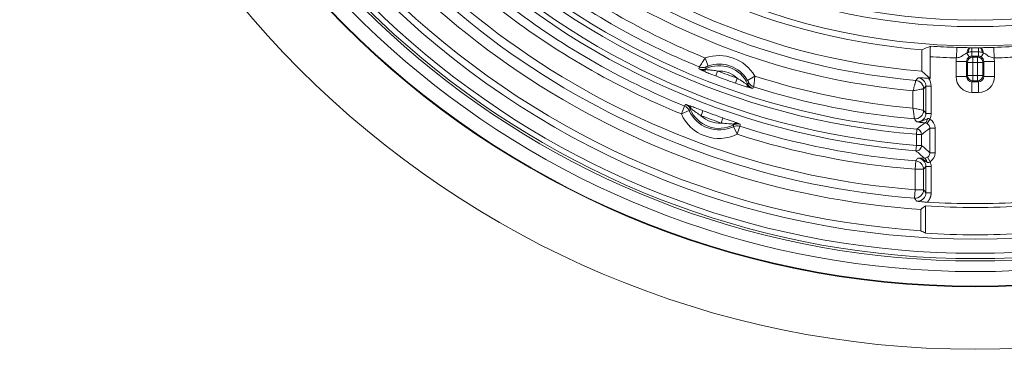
# Model space of a CAD drawing. Header units: inches. Extents: x -2.8 to 15.2, y -6.6 to 17.6.
# Tile 61 of 83: x 8.1 to 11.8, y 10.5 to 11.7. Entities that reach past the tile are written whole.
import ezdxf

# ---------------------------------------------------------------- set-up
doc = ezdxf.new("R2010")
doc.units = ezdxf.units.IN
doc.header["$MEASUREMENT"] = 0
doc.layers.add('Visible (ANSI)', color=7, linetype='Continuous', lineweight=18)
doc.layers.add('Visible Narrow (ANSI)', color=7, linetype='Continuous', lineweight=18)

msp = doc.modelspace()

# ---------------------------------------------------------------- linework, layer by layer
at = {"layer": 'Visible (ANSI)'}
for p, q in [((11.484, 11.6238), (11.484, 11.5448)), ((11.5139, 11.5176), (11.5139, 11.5981)), ((10.6819, 11.5537), (10.6834, 11.5505)), ((11.4613, 11.5103), (11.4613, 11.5104)), ((11.4669, 11.5093), (11.4669, 11.5093)), ((11.4863, 11.4783), (11.4863, 11.4783)), ((11.49, 11.479), (11.49, 11.479)), ((11.49, 11.3992), (11.49, 11.3992)), ((11.4559, 11.3678), (11.4559, 11.3678)), ((11.4968, 10.9435), (11.4968, 11.045)), ((11.4799, 10.953), (11.4799, 11.0319))]:
    msp.add_line(p, q, dxfattribs=at)
for radius in [3.5453, 3.3132, 3.311, 3.1369]:
    msp.add_circle((11.6816, 14.0587), radius, dxfattribs=at)
for radius, start, end in [(2.5217, 184.4956, 265.5044), (2.4429, 184.6408, 265.3592), (3.1122, 185.114, 266.2826), (3.0335, 207.7916, 266.186), (2.3492, 243.61, 296.39), (2.3248, 243.8127, 296.1873), (2.4202, 243.0447, 296.9553), (2.5466, 266.1056, 266.2234), (3.0194, 266.4899, 273.5101), (3.0051, 266.6122, 273.3878), (3.1207, 266.6039, 273.3961)]:
    msp.add_arc((11.6816, 14.0587), radius, start, end, dxfattribs=at)
for centre, major_axis, ratio, start_param, end_param in [((10.1206, 14.0587), (3.1241, 0), 0.866223, 5.163972, 5.175362), ((18.9966, 14.0587), (8.7804, 0), 0.553122, 3.685659, 3.692206), ((11.4586, 11.479), (0.0239, -0.0205), 0.998561, 0.70857, 2.191718), ((11.4586, 11.479), (0.0213, -0.0232), 0.99825, 0.829399, 2.312184), ((11.4586, 11.3992), (0.0232, 0.0213), 0.997926, 3.886195, 5.538593), ((11.4586, 11.3992), (-0.0252, -0.0189), 0.998302, 0.846334, 2.49915), ((11.4962, 11.3725), (-0.0018, -0.0196), 0.428966, 0.048307, 1.393185), ((11.4911, 11.2022), (0.0007, 0.0197), 0.574882, 5.000749, 6.229851), ((3.8791, 14.0587), (9.3657, 0), 0.553122, 5.659199, 5.662297), ((13.8212, 14.0587), (4.2821, 0), 0.866223, 4.133876, 4.138588)]:
    msp.add_ellipse(centre, major_axis=major_axis, ratio=ratio, start_param=start_param, end_param=end_param, dxfattribs=at)
for points, knots in [([(11.5159, 11.6374), (11.5157, 11.6373), (11.5154, 11.6361), (11.5149, 11.6326), (11.5147, 11.6294), (11.5143, 11.6225), (11.5141, 11.6176), (11.514, 11.6087), (11.5139, 11.6029), (11.5139, 11.5981)], [0.2993188, 0.2993188, 0.2993188, 0.2993188, 0.3337846, 0.3337846, 0.3707911, 0.3707911, 0.4078198, 0.4078198, 0.4449341, 0.4449341, 0.4449341, 0.4449341]), ([(10.6581, 11.5599), (10.6582, 11.56), (10.6584, 11.5605), (10.659, 11.5613), (10.6595, 11.5621), (10.6602, 11.5633), (10.6612, 11.5648), (10.6624, 11.5667), (10.6639, 11.5691), (10.6657, 11.5717), (10.6697, 11.5778), (10.6749, 11.5856), (10.6802, 11.5933)], [0, 0, 0, 0, 0.171242, 0.171242, 0.171242, 0.332768, 0.332768, 0.332768, 0.535362, 0.535362, 0.535362, 1, 1, 1, 1]), ([(11.7083, 11.6139), (11.7039, 11.6154), (11.6991, 11.6159), (11.6947, 11.6159), (11.6944, 11.6159), (11.6942, 11.6159), (11.6939, 11.6159)], [0, 0, 0, 0, 0.945569, 0.945569, 0.945569, 1, 1, 1, 1]), ([(10.6565, 11.553), (10.658, 11.5524), (10.6596, 11.5519), (10.6612, 11.5515), (10.6646, 11.5507), (10.6682, 11.5504), (10.6717, 11.5508), (10.6752, 11.5512), (10.6787, 11.5522), (10.6819, 11.5537)], [0, 0, 0, 0, 0.186333, 0.186333, 0.186333, 0.593109, 0.593109, 0.593109, 1, 1, 1, 1]), ([(10.864, 11.5264), (10.8635, 11.52), (10.8628, 11.5136), (10.8621, 11.5079), (10.8617, 11.504), (10.8613, 11.5004), (10.8609, 11.4973), (10.8606, 11.4947), (10.8603, 11.4924), (10.8601, 11.4906), (10.8599, 11.4891), (10.8597, 11.488), (10.8596, 11.4874), (10.8596, 11.4869), (10.8595, 11.4867), (10.8595, 11.4866)], [0, 0, 0, 0, 0.319017, 0.319017, 0.319017, 0.534638, 0.534638, 0.534638, 0.722892, 0.722892, 0.722892, 0.888264, 0.888264, 0.888264, 1, 1, 1, 1]), ([(11.5087, 11.518), (11.5053, 11.5182), (11.5005, 11.5185), (11.4855, 11.5194), (11.4779, 11.5197), (11.4705, 11.5201), (11.4702, 11.5201), (11.4695, 11.5201)], [-0.1101373, -0.1101373, -0.1101373, -0.1101373, -0.0656775, -0.0656775, 0, 0, 0.0061972, 0.0061972, 0.0061972, 0.0061972]), ([(11.4644, 11.3567), (11.4645, 11.3567), (11.4645, 11.3566), (11.4646, 11.3566), (11.4673, 11.3564), (11.4701, 11.3564), (11.4728, 11.3568), (11.4752, 11.357), (11.4777, 11.3576), (11.4801, 11.3582), (11.484, 11.3594), (11.4877, 11.361), (11.4913, 11.3627), (11.4955, 11.3647), (11.4996, 11.3668), (11.5041, 11.3683)], [0, 0, 0, 0, 0.005236, 0.005236, 0.005236, 0.1966, 0.1966, 0.1966, 0.372077, 0.372077, 0.372077, 0.661985, 0.661985, 0.661985, 1, 1, 1, 1]), ([(11.5021, 11.2074), (11.4975, 11.2102), (11.4931, 11.214), (11.4883, 11.2166), (11.4824, 11.2198), (11.4761, 11.2218), (11.4693, 11.2222)], [0, 0, 0, 0, 0.4463935, 0.4463935, 0.4463935, 1, 1, 1, 1]), ([(11.4924, 11.2219), (11.4929, 11.2218), (11.4934, 11.2219), (11.494, 11.2219), (11.4966, 11.2221), (11.5002, 11.223), (11.5037, 11.2252), (11.5038, 11.2252), (11.5039, 11.2253), (11.504, 11.2254)], [0, 0, 0, 0, 0.16836, 0.16836, 0.16836, 0.977778, 0.977778, 0.977778, 1, 1, 1, 1]), ([(11.5147, 11.2088), (11.5146, 11.2088), (11.5145, 11.2087), (11.5145, 11.2087), (11.5141, 11.2083), (11.5137, 11.208), (11.5134, 11.2077), (11.5124, 11.207), (11.5113, 11.2064), (11.5101, 11.206), (11.5098, 11.2059), (11.5094, 11.2058), (11.509, 11.2058), (11.508, 11.2056), (11.507, 11.2056), (11.506, 11.2058), (11.5054, 11.2059), (11.5048, 11.2061), (11.5042, 11.2064), (11.5035, 11.2067), (11.5028, 11.207), (11.5021, 11.2074)], [0.0061708, 0.0061708, 0.0061708, 0.0061708, 0.0247868, 0.0247868, 0.0247868, 0.1226469, 0.1226469, 0.1226469, 0.3797537, 0.3797537, 0.3797537, 0.459851, 0.459851, 0.459851, 0.6815872, 0.6815872, 0.6815872, 0.8242143, 0.8242143, 0.8242143, 1, 1, 1, 1]), ([(11.504, 11.0588), (11.5006, 11.059), (11.4958, 11.0593), (11.4807, 11.0605), (11.4729, 11.0613), (11.4655, 11.0621), (11.4653, 11.0622), (11.4646, 11.0622)], [0.00002811, 0.00002811, 0.00002811, 0.00002811, 0.02642221, 0.02642221, 0.06656632, 0.06656632, 0.07041529, 0.07041529, 0.07041529, 0.07041529])]:
    msp.add_open_spline(points, degree=3, knots=knots, dxfattribs=at)
for points in [[(11.6694, 11.6159), (11.665, 11.6159), (11.6605, 11.6157), (11.6563, 11.6143)], [(10.6565, 11.553), (10.665, 11.5494), (10.6746, 11.5493), (10.6834, 11.5505)], [(10.6271, 11.4054), (10.6218, 11.412), (10.6152, 11.4182), (10.607, 11.4214)], [(10.8096, 11.3476), (10.8013, 11.3504), (10.7923, 11.35), (10.784, 11.3483)], [(11.5043, 11.2064), (11.5043, 11.2063), (11.5043, 11.2063), (11.5043, 11.2063)]]:
    msp.add_open_spline(points, degree=3, dxfattribs=at)
at = {"layer": 'Visible Narrow (ANSI)'}
for p, q in [((11.6118, 11.5933), (11.6129, 11.6327)), ((11.7515, 11.5933), (11.7504, 11.6327)), ((10.6908, 11.5637), (10.6802, 11.5933)), ((11.6498, 11.5807), (11.6104, 11.5807)), ((11.6104, 11.5248), (11.6104, 11.5807)), ((11.6533, 11.5772), (11.6498, 11.5807)), ((11.6498, 11.5807), (11.6498, 11.5248)), ((11.6592, 11.5975), (11.6506, 11.6116)), ((11.6694, 11.6004), (11.6729, 11.5969)), ((11.6729, 11.5969), (11.6903, 11.5969)), ((11.6729, 11.5772), (11.6729, 11.5969)), ((11.6903, 11.5969), (11.6939, 11.6004)), ((11.6903, 11.5772), (11.6903, 11.5969)), ((11.7127, 11.6116), (11.7041, 11.5975)), ((11.7135, 11.5807), (11.71, 11.5772)), ((11.7528, 11.5807), (11.7135, 11.5807)), ((11.7135, 11.5248), (11.7135, 11.5807)), ((11.7528, 11.5807), (11.7528, 11.5248)), ((10.7258, 11.545), (10.7188, 11.5266)), ((11.6533, 11.5283), (11.6533, 11.5772)), ((11.6533, 11.5772), (11.6729, 11.5772)), ((11.6903, 11.5772), (11.6729, 11.5772)), ((11.6729, 11.5772), (11.6729, 11.5283)), ((11.6903, 11.5772), (11.71, 11.5772)), ((11.6903, 11.5283), (11.6903, 11.5772)), ((11.71, 11.5772), (11.71, 11.5283)), ((10.7981, 11.5187), (10.7916, 11.5001)), ((10.8369, 11.5105), (10.864, 11.5264)), ((11.6498, 11.5248), (11.6104, 11.5248)), ((11.6498, 11.5248), (11.6533, 11.5283)), ((11.6533, 11.5283), (11.6729, 11.5283)), ((11.6729, 11.5087), (11.6694, 11.5051)), ((11.6729, 11.5087), (11.6729, 11.5283)), ((11.6729, 11.5283), (11.6903, 11.5283)), ((11.6903, 11.5087), (11.6729, 11.5087)), ((11.6903, 11.5283), (11.71, 11.5283)), ((11.6903, 11.5087), (11.6903, 11.5283)), ((11.6938, 11.5051), (11.6903, 11.5087)), ((11.71, 11.5283), (11.7135, 11.5248)), ((11.7528, 11.5248), (11.7135, 11.5248)), ((10.8373, 11.4971), (10.8341, 11.4956)), ((11.4507, 11.4077), (11.4507, 11.4718)), ((11.49, 11.479), (11.49, 11.3992)), ((11.518, 11.4887), (11.4984, 11.4887)), ((11.4984, 11.388), (11.4984, 11.4887)), ((11.518, 11.4887), (11.518, 11.388)), ((11.6694, 11.5051), (11.6938, 11.5051)), ((11.6694, 11.5051), (11.6694, 11.4658)), ((11.6938, 11.4658), (11.6938, 11.5051)), ((11.6938, 11.4658), (11.6694, 11.4658)), ((10.5915, 11.3858), (10.6034, 11.4149)), ((10.6203, 11.3987), (10.5915, 11.3858)), ((10.6242, 11.4042), (10.6271, 11.4054)), ((10.6712, 11.3979), (10.6642, 11.3795)), ((10.7453, 11.3709), (10.7389, 11.3523)), ((11.518, 11.388), (11.4984, 11.388)), ((11.5135, 11.3669), (11.5034, 11.35)), ((10.7854, 11.3456), (10.784, 11.3483)), ((10.7986, 11.3104), (10.7849, 11.3388)), ((10.8082, 11.3404), (10.7986, 11.3104)), ((11.4648, 11.3299), (11.4632, 11.3103)), ((11.5326, 11.3331), (11.5129, 11.3331)), ((11.5129, 11.2419), (11.5129, 11.3331)), ((11.5326, 11.3331), (11.5326, 11.2419)), ((11.4829, 11.3103), (11.4632, 11.3103)), ((11.4632, 11.2691), (11.4632, 11.3103)), ((11.4829, 11.3103), (11.4829, 11.2691)), ((11.4632, 11.2691), (11.4617, 11.2495)), ((11.4829, 11.2691), (11.4632, 11.2691)), ((11.5147, 11.2089), (11.504, 11.2254)), ((11.5326, 11.2419), (11.5129, 11.2419)), ((11.4607, 11.2121), (11.4583, 11.1807)), ((11.4898, 11.1807), (11.4583, 11.1807)), ((11.4583, 11.105), (11.4583, 11.1807)), ((11.4898, 11.1807), (11.4898, 11.105)), ((11.518, 11.1908), (11.4984, 11.1908)), ((11.4984, 11.0936), (11.4984, 11.1908)), ((11.518, 11.1908), (11.518, 11.0936)), ((11.4559, 11.0737), (11.4583, 11.105)), ((11.4898, 11.105), (11.4583, 11.105)), ((11.518, 11.0936), (11.4984, 11.0936))]:
    msp.add_line(p, q, dxfattribs=at)
for centre, radius, start, end in [((11.6816, 14.0587), 2.8178, 184.4766, 265.5234), ((11.6816, 14.0587), 2.7981, 184.4766, 265.5234), ((11.6816, 14.0587), 2.757, 184.5434, 265.4566), ((11.6816, 14.0587), 2.7374, 184.5434, 265.4566), ((11.6816, 14.0587), 2.5972, 185.1013, 264.8987), ((11.6816, 14.0587), 2.5578, 184.9421, 265.0579), ((11.6816, 14.0587), 3.2572, 189.063, 350.937), ((11.6816, 14.0587), 3.2178, 190.1019, 349.8981), ((11.6816, 14.0587), 3.1895, 190.4436, 349.5564), ((11.6816, 14.0587), 3.2092, 190.4436, 349.5564), ((11.6816, 14.0587), 2.9621, 206.5127, 265.676), ((11.6816, 14.0587), 2.9935, 207.6522, 265.676), ((11.6816, 14.0587), 2.661, 232.1061, 247.8939), ((11.6816, 14.0587), 2.7003, 232.2742, 247.7258), ((11.6816, 14.0587), 2.8551, 232.1876, 247.8124), ((11.6816, 14.0587), 2.8866, 232.1876, 247.8124), ((11.6816, 14.0587), 2.427, 266.0845, 268.3773), ((11.6816, 14.0587), 2.427, 271.6227, 274.3462), ((10.7316, 11.4486), 0.1536, 30.4437, 109.5563), ((11.6816, 14.0587), 2.4663, 266.1003, 268.3773), ((11.6816, 14.0587), 2.4663, 271.6227, 273.4649), ((10.7316, 11.4486), 0.1162, 24.6552, 115.3448), ((10.7316, 11.4486), 0.1221, 30.4437, 109.5563), ((10.7316, 11.4486), 0.0966, 46.5163, 93.4837), ((11.6816, 14.0587), 2.6893, 249.1801, 250.8199), ((11.6816, 14.0587), 2.7089, 249.1801, 250.8199), ((11.6816, 14.0587), 2.661, 252.1061, 265.0213), ((11.6816, 14.0587), 2.7003, 252.2742, 265.2055), ((10.7316, 11.4486), 0.1221, 204.1473, 295.8527), ((10.7316, 11.4486), 0.1162, 202.4459, 297.5541), ((10.7316, 11.4486), 0.1536, 204.1473, 295.8527), ((10.7316, 11.4486), 0.0966, 225.7094, 274.2906), ((11.6816, 14.0587), 2.8659, 249.2058, 250.7942), ((11.6816, 14.0587), 2.8462, 249.2058, 250.7942), ((11.6816, 14.0587), 2.8551, 252.1876, 265.5628), ((11.6816, 14.0587), 2.8866, 252.1876, 265.5628)]:
    msp.add_arc(centre, radius, start, end, dxfattribs=at)
for centre, major_axis, ratio, start_param, end_param in [((11.6693, 11.592), (0.0002, 0.0394), 0.002691, 0.02618, 0.918924), ((11.6816, 13.4829), (2.1049, 0), 0.879634, 4.706639, 4.718139), ((11.6939, 11.592), (-0.0002, 0.0394), 0.002691, 5.364262, 6.257005), ((11.7013, 11.5921), (-0.0007, 0.0394), 0.340257, 5.224906, 6.255363), ((11.7013, 11.5921), (0.0006, -0.0394), 0.220618, 2.155499, 3.114624), ((11.6695, 11.5806), (-0.0418, 0.0418), 0.998783, 0.569196, 0.784789), ((11.6695, 11.5806), (-0.014, 0.014), 0.993946, 6.045862, 7.067974), ((11.6729, 11.5772), (-0.0139, -0.0139), 0.998783, 3.9276, 5.497178), ((11.6694, 11.6398), (0, -0.0394), 0.0012, 5.364265, 6.248279), ((11.6816, 16.0924), (-4.6721, 0), 0.958145, 1.568172, 1.573421), ((11.6816, 11.245), (-10.1844, 0), 0.034899, 4.711188, 4.713589), ((11.6903, 11.5772), (-0.0139, 0.0139), 0.998783, 3.9276, 5.497178), ((11.6939, 11.6398), (0, -0.0394), 0.0012, 0.034907, 0.91892), ((11.6937, 11.5806), (0.014, 0.014), 0.993946, 5.498396, 6.520508), ((11.6937, 11.5806), (0.0418, 0.0418), 0.998783, 5.498396, 5.713989), ((147.3798, -43.9428), (-136.7091, 55.5414), 0.043638, 0.006306, 0.007392), ((10.67, 11.589), (-0.0306, 0.0076), 0.999028, 1.426184, 2.227941), ((10.6765, 11.5651), (-0.0082, -0.0179), 0.741057, 0.06501, 1.015461), ((145.5954, -5.1629), (-134.9131, 16.72), 0.040937, 6.282628, 6.283803), ((11.6695, 11.5249), (-0.0418, -0.0418), 0.998783, 5.498396, 7.067974), ((11.6695, 11.5249), (-0.014, -0.014), 0.993946, 5.498396, 7.067974), ((11.6729, 11.5283), (0.0139, -0.0139), 0.998783, 3.9276, 5.497178), ((11.6903, 11.5283), (-0.0139, -0.0139), 0.998783, 0.786007, 2.355586), ((11.6937, 11.5249), (0.0418, -0.0418), 0.998783, 5.498396, 7.067974), ((11.6937, 11.5249), (0.014, -0.014), 0.993946, 5.498396, 7.067974), ((10.8488, 11.5024), (-0.0052, -0.019), 0.741057, 5.267724, 6.218176), ((-103.2577, 85.4122), (114.0969, -73.9122), 0.040937, 6.282567, 6.283743), ((10.8691, 11.5165), (0.0283, -0.0138), 0.999028, 4.055245, 4.857001), ((-129.5518, 56.8521), (140.4266, -45.3277), 0.043638, 6.275794, 6.276879), ((149.2623, -44.9031), (-138.6724, 56.2894), 0.043611, 6.277219, 6.27834), ((10.5915, 11.3858), (0.0277, -0.015), 0.999037, 0.919409, 1.680938), ((10.6118, 11.3991), (0.0064, 0.0186), 0.75705, 5.301865, 6.216374), ((119.3079, -68.394), (-108.6838, 79.7981), 0.040796, 6.283144, 6.284385), ((11.4536, 11.3903), (-0.0638, 0.0099), 0.877309, 2.893313, 3.277206), ((10.7916, 11.3337), (0.0071, 0.0184), 0.75705, 0.066812, 0.98132), ((-123.7644, 20.077), (134.5498, -8.7317), 0.040796, 6.281986, 6.283227), ((10.7986, 11.3104), (0.0309, -0.0063), 0.999037, 1.460654, 2.222184), ((-131.6112, 57.3265), (142.4114, -46.0168), 0.043611, 0.004846, 0.005966), ((6.5677, 13.3065), (-6.4278, -0.8528), 0.569029, 2.358308, 2.365504), ((11.4632, 11.3103), (0.0119, -0.0157), 0.997848, 0.924335, 2.413728), ((4.6892, 14.0587), (-8.4169, 0), 0.553122, 2.51011, 2.516178), ((11.4632, 11.2691), (-0.0133, -0.0145), 0.997489, 0.663552, 2.310009), ((19.8161, 14.0587), (9.7405, 0), 0.553122, 3.685831, 3.691755), ((18.0607, 13.4769), (-7.9876, 0.7223), 0.577422, 0.652713, 0.659467), ((11.4583, 11.1807), (0.024, -0.0204), 0.99855, 0.705221, 2.197167), ((11.4564, 11.1899), (-0.0615, -0.0047), 0.898228, 3.072649, 3.405802), ((11.4583, 11.105), (-0.0252, -0.0189), 0.998317, 0.851268, 2.495887)]:
    msp.add_ellipse(centre, major_axis=major_axis, ratio=ratio, start_param=start_param, end_param=end_param, dxfattribs=at)
for points, knots in [([(11.6129, 11.6327), (11.6216, 11.6324), (11.6304, 11.6322), (11.6387, 11.632), (11.6403, 11.6319), (11.6419, 11.6319), (11.6435, 11.6318), (11.646, 11.6318), (11.6486, 11.6317), (11.6511, 11.6317), (11.6548, 11.6316), (11.6584, 11.6315), (11.6622, 11.6314)], [0, 0, 0, 0, 0.5071105, 0.5071105, 0.5071105, 0.6045539, 0.6045539, 0.6045539, 0.762874, 0.762874, 0.762874, 1, 1, 1, 1]), ([(11.6622, 11.6314), (11.6611, 11.6313), (11.6599, 11.6308), (11.6583, 11.6294), (11.6577, 11.6288), (11.6566, 11.6275), (11.6561, 11.6267), (11.6551, 11.625), (11.6546, 11.6241), (11.6537, 11.622), (11.6532, 11.6208), (11.652, 11.6172), (11.6512, 11.6145), (11.6506, 11.6116)], [0.0000646, 0.0000646, 0.0000646, 0.0000646, 0.25, 0.25, 0.375, 0.375, 0.5, 0.5, 0.625, 0.625, 0.75, 0.75, 0.9999788, 0.9999788, 0.9999788, 0.9999788]), ([(11.6622, 11.6314), (11.6615, 11.6313), (11.6598, 11.6311), (11.6579, 11.623), (11.6573, 11.6207), (11.6568, 11.6178), (11.6563, 11.6143)], [0.000079, 0.000079, 0.000079, 0.000079, 0.7812383, 0.7812383, 0.7812383, 1, 1, 1, 1]), ([(11.6622, 11.6314), (11.6631, 11.6314), (11.6639, 11.6314), (11.6648, 11.6314), (11.6664, 11.6314), (11.668, 11.6313), (11.6695, 11.6313)], [0, 0, 0, 0, 0.354215, 0.354215, 0.354215, 1, 1, 1, 1]), ([(11.701, 11.6314), (11.7013, 11.6314), (11.7016, 11.6314), (11.7019, 11.6314), (11.7054, 11.6315), (11.7088, 11.6316), (11.7122, 11.6317), (11.7147, 11.6317), (11.7172, 11.6318), (11.7198, 11.6318), (11.7213, 11.6319), (11.7229, 11.6319), (11.7245, 11.632), (11.7329, 11.6322), (11.7417, 11.6324), (11.7504, 11.6327)], [0, 0, 0, 0, 0.0190115, 0.0190115, 0.0190115, 0.2371004, 0.2371004, 0.2371004, 0.395488, 0.395488, 0.395488, 0.4928978, 0.4928978, 0.4928978, 1, 1, 1, 1]), ([(11.6506, 11.6116), (11.6451, 11.6091), (11.6397, 11.6052), (11.6349, 11.602), (11.632, 11.6001), (11.6292, 11.5985), (11.6262, 11.5971), (11.6256, 11.5969), (11.6251, 11.5967), (11.6246, 11.5965), (11.6205, 11.5949), (11.6162, 11.594), (11.6118, 11.5933)], [0.0000173, 0.0000173, 0.0000173, 0.0000173, 0.4166163, 0.4166163, 0.4166163, 0.6571989, 0.6571989, 0.6571989, 0.6979919, 0.6979919, 0.6979919, 1, 1, 1, 1]), ([(11.6694, 11.6004), (11.669, 11.6004), (11.6685, 11.6004), (11.6681, 11.6004), (11.6659, 11.6002), (11.6638, 11.5997), (11.6618, 11.5989), (11.6609, 11.5985), (11.66, 11.598), (11.6592, 11.5975)], [0, 0, 0, 0, 0.123362, 0.123362, 0.123362, 0.728276, 0.728276, 0.728276, 1, 1, 1, 1]), ([(11.7041, 11.5975), (11.7029, 11.5982), (11.7016, 11.5988), (11.7003, 11.5993), (11.6983, 11.6), (11.696, 11.6004), (11.6939, 11.6004)], [0, 0, 0, 0, 0.38608, 0.38608, 0.38608, 1, 1, 1, 1]), ([(11.7515, 11.5933), (11.7465, 11.5941), (11.7416, 11.5952), (11.7371, 11.5971), (11.734, 11.5985), (11.7312, 11.6001), (11.7284, 11.6019), (11.7235, 11.6052), (11.7182, 11.609), (11.7127, 11.6116)], [0, 0, 0, 0, 0.3429352, 0.3429352, 0.3429352, 0.5804653, 0.5804653, 0.5804653, 0.9999828, 0.9999828, 0.9999828, 0.9999828]), ([(10.7188, 11.5266), (10.712, 11.5292), (10.7052, 11.5319), (10.6985, 11.5345), (10.6922, 11.537), (10.6859, 11.5396), (10.6803, 11.542), (10.6761, 11.5437), (10.6722, 11.5454), (10.6691, 11.5469)], [0, 0, 0, 0, 0.376813, 0.376813, 0.376813, 0.73505, 0.73505, 0.73505, 1, 1, 1, 1]), ([(10.6908, 11.5637), (10.6899, 11.5633), (10.6889, 11.563), (10.6881, 11.5626), (10.6871, 11.5622), (10.6861, 11.5618), (10.6853, 11.5615), (10.6847, 11.5612), (10.6841, 11.5609), (10.6837, 11.5607), (10.6834, 11.5606), (10.6831, 11.5604), (10.683, 11.5603), (10.6828, 11.5602), (10.6827, 11.5602), (10.6827, 11.5602)], [0, 0, 0, 0, 0.228481, 0.228481, 0.228481, 0.487389, 0.487389, 0.487389, 0.684986, 0.684986, 0.684986, 0.838544, 0.838544, 0.838544, 1, 1, 1, 1]), ([(10.6834, 11.5505), (10.6859, 11.5501), (10.6888, 11.5497), (10.6919, 11.5493), (10.6967, 11.5487), (10.7018, 11.5482), (10.7069, 11.5476), (10.7132, 11.5468), (10.7195, 11.546), (10.7258, 11.545)], [0, 0, 0, 0, 0.220126, 0.220126, 0.220126, 0.570837, 0.570837, 0.570837, 1, 1, 1, 1]), ([(10.7981, 11.5187), (10.8056, 11.5142), (10.8129, 11.5094), (10.8201, 11.5047), (10.8232, 11.5026), (10.8264, 11.5005), (10.8294, 11.4986), (10.8311, 11.4975), (10.8327, 11.4965), (10.8341, 11.4956)], [0, 0, 0, 0, 0.590992, 0.590992, 0.590992, 0.853657, 0.853657, 0.853657, 1, 1, 1, 1]), ([(10.8409, 11.5026), (10.8409, 11.5026), (10.8409, 11.5027), (10.8408, 11.5027), (10.8407, 11.503), (10.8404, 11.5037), (10.84, 11.5047), (10.8397, 11.5053), (10.8393, 11.506), (10.8389, 11.5067), (10.8385, 11.5077), (10.8379, 11.5086), (10.8374, 11.5096), (10.8372, 11.5099), (10.8371, 11.5102), (10.8369, 11.5105)], [0, 0, 0, 0, 0.105178, 0.105178, 0.105178, 0.443185, 0.443185, 0.443185, 0.659326, 0.659326, 0.659326, 0.924199, 0.924199, 0.924199, 1, 1, 1, 1]), ([(11.4613, 11.5103), (11.4612, 11.5102), (11.4611, 11.5095), (11.4608, 11.5084), (11.4606, 11.5078), (11.4603, 11.5069), (11.4601, 11.506), (11.4599, 11.5054), (11.4598, 11.5048), (11.4596, 11.5041), (11.459, 11.502), (11.4583, 11.4994), (11.4575, 11.4965), (11.4574, 11.4961), (11.4573, 11.4957), (11.4572, 11.4954), (11.4563, 11.4923), (11.4554, 11.4887), (11.4543, 11.485), (11.454, 11.4838), (11.4537, 11.4827), (11.4534, 11.4815), (11.4525, 11.4783), (11.4516, 11.475), (11.4507, 11.4718)], [0, 0, 0, 0, 0.179564, 0.179564, 0.179564, 0.286074, 0.286074, 0.286074, 0.348043, 0.348043, 0.348043, 0.543592, 0.543592, 0.543592, 0.566963, 0.566963, 0.566963, 0.770392, 0.770392, 0.770392, 0.832902, 0.832902, 0.832902, 1, 1, 1, 1]), ([(11.4613, 11.5104), (11.4616, 11.5107), (11.4619, 11.511), (11.4621, 11.5114), (11.4646, 11.5143), (11.4671, 11.5172), (11.4695, 11.5201)], [0, 0, 0, 0, 0.105479, 0.105479, 0.105479, 1, 1, 1, 1]), ([(11.4984, 11.4887), (11.4984, 11.4923), (11.4978, 11.4958), (11.4966, 11.4992), (11.4954, 11.5025), (11.4937, 11.5057), (11.4915, 11.5084), (11.4893, 11.5112), (11.4866, 11.5136), (11.4836, 11.5154), (11.4806, 11.5173), (11.4772, 11.5187), (11.4738, 11.5195), (11.4724, 11.5198), (11.471, 11.52), (11.4695, 11.5201)], [0, 0, 0, 0, 0.227258, 0.227258, 0.227258, 0.454381, 0.454381, 0.454381, 0.681235, 0.681235, 0.681235, 0.90801, 0.90801, 0.90801, 1, 1, 1, 1]), ([(10.8427, 11.4837), (10.8404, 11.4843), (10.8378, 11.4851), (10.835, 11.4859), (10.8306, 11.4872), (10.8257, 11.4887), (10.8207, 11.4904), (10.8113, 11.4934), (10.8013, 11.4967), (10.7916, 11.5001)], [0, 0, 0, 0, 0.180304, 0.180304, 0.180304, 0.464382, 0.464382, 0.464382, 1, 1, 1, 1]), ([(10.8373, 11.4971), (10.8388, 11.4939), (10.8408, 11.4909), (10.8433, 11.4884), (10.8457, 11.4858), (10.8486, 11.4837), (10.8518, 11.4821), (10.8532, 11.4814), (10.8547, 11.4807), (10.8563, 11.4803)], [0, 0, 0, 0, 0.406893, 0.406893, 0.406893, 0.813672, 0.813672, 0.813672, 1, 1, 1, 1]), ([(11.4507, 11.4718), (11.4552, 11.4726), (11.4599, 11.4735), (11.4642, 11.4743), (11.468, 11.475), (11.4716, 11.4756), (11.4748, 11.4762), (11.4751, 11.4763), (11.4755, 11.4763), (11.4759, 11.4764), (11.4789, 11.477), (11.4815, 11.4774), (11.4837, 11.4778), (11.4843, 11.478), (11.485, 11.4781), (11.4855, 11.4782), (11.4865, 11.4784), (11.4874, 11.4785), (11.4881, 11.4786), (11.4892, 11.4788), (11.4899, 11.479), (11.49, 11.479)], [0, 0, 0, 0, 0.229605, 0.229605, 0.229605, 0.433043, 0.433043, 0.433043, 0.456415, 0.456415, 0.456415, 0.651972, 0.651972, 0.651972, 0.713942, 0.713942, 0.713942, 0.820448, 0.820448, 0.820448, 1, 1, 1, 1]), ([(10.607, 11.4214), (10.607, 11.4214), (10.6071, 11.4213), (10.6071, 11.4213), (10.6107, 11.4202), (10.6144, 11.419), (10.6192, 11.4174)], [0, 0, 0, 0, 0.010602, 0.010602, 0.010602, 1, 1, 1, 1]), ([(10.6242, 11.4042), (10.6229, 11.4075), (10.6209, 11.4106), (10.6186, 11.4132), (10.6163, 11.4158), (10.6134, 11.4181), (10.6103, 11.4198), (10.6093, 11.4204), (10.6081, 11.4209), (10.607, 11.4214)], [0, 0, 0, 0, 0.426584, 0.426584, 0.426584, 0.853051, 0.853051, 0.853051, 1, 1, 1, 1]), ([(10.6192, 11.4174), (10.6223, 11.4163), (10.6261, 11.4149), (10.6302, 11.4134), (10.6358, 11.4113), (10.642, 11.409), (10.6482, 11.4066), (10.6558, 11.4037), (10.6635, 11.4008), (10.6712, 11.3979)], [0, 0, 0, 0, 0.251055, 0.251055, 0.251055, 0.590688, 0.590688, 0.590688, 1, 1, 1, 1]), ([(10.6642, 11.3795), (10.6581, 11.3833), (10.6521, 11.3875), (10.6462, 11.3917), (10.642, 11.3947), (10.6379, 11.3977), (10.634, 11.4005), (10.6316, 11.4023), (10.6291, 11.404), (10.6271, 11.4054)], [0, 0, 0, 0, 0.463782, 0.463782, 0.463782, 0.793323, 0.793323, 0.793323, 1, 1, 1, 1]), ([(11.4507, 11.4077), (11.4513, 11.4028), (11.452, 11.3979), (11.4526, 11.3933), (11.4531, 11.3895), (11.4535, 11.386), (11.4539, 11.3828), (11.454, 11.3826), (11.454, 11.3824), (11.454, 11.3822), (11.4545, 11.3789), (11.4549, 11.3759), (11.4552, 11.3737), (11.4552, 11.3733), (11.4552, 11.373), (11.4553, 11.3727), (11.4554, 11.3715), (11.4556, 11.3704), (11.4557, 11.3697), (11.4558, 11.3686), (11.4559, 11.368), (11.4559, 11.3678)], [0, 0, 0, 0, 0.243713, 0.243713, 0.243713, 0.445293, 0.445293, 0.445293, 0.457508, 0.457508, 0.457508, 0.67194, 0.67194, 0.67194, 0.703042, 0.703042, 0.703042, 0.829439, 0.829439, 0.829439, 1, 1, 1, 1]), ([(11.4507, 11.4077), (11.4543, 11.407), (11.4579, 11.4062), (11.4614, 11.4054), (11.4626, 11.4051), (11.4638, 11.4049), (11.4649, 11.4046), (11.4686, 11.4038), (11.4722, 11.4031), (11.4753, 11.4024), (11.4755, 11.4023), (11.4757, 11.4023), (11.4759, 11.4023), (11.4791, 11.4015), (11.482, 11.4009), (11.4843, 11.4004), (11.4846, 11.4004), (11.4849, 11.4003), (11.4852, 11.4002), (11.4864, 11.4), (11.4874, 11.3997), (11.4882, 11.3996), (11.4893, 11.3993), (11.4899, 11.3992), (11.49, 11.3992)], [0, 0, 0, 0, 0.1816162, 0.1816162, 0.1816162, 0.2437153, 0.2437153, 0.2437153, 0.445284, 0.445284, 0.445284, 0.4574986, 0.4574986, 0.4574986, 0.6719188, 0.6719188, 0.6719188, 0.7030208, 0.7030208, 0.7030208, 0.8294222, 0.8294222, 0.8294222, 1, 1, 1, 1]), ([(10.7453, 11.3709), (10.7558, 11.3673), (10.7664, 11.3636), (10.7763, 11.3601), (10.7812, 11.3584), (10.786, 11.3567), (10.7902, 11.3552), (10.793, 11.3542), (10.7955, 11.3532), (10.7977, 11.3524)], [0, 0, 0, 0, 0.553008, 0.553008, 0.553008, 0.822666, 0.822666, 0.822666, 1, 1, 1, 1]), ([(11.4644, 11.3567), (11.4639, 11.3573), (11.4633, 11.358), (11.4628, 11.3587), (11.4605, 11.3617), (11.4582, 11.3648), (11.4559, 11.3678)], [0, 0, 0, 0, 0.184553, 0.184553, 0.184553, 1, 1, 1, 1]), ([(11.4644, 11.3567), (11.4675, 11.3564), (11.4707, 11.3566), (11.4738, 11.3573), (11.4772, 11.3581), (11.4806, 11.3595), (11.4836, 11.3613), (11.4866, 11.3632), (11.4893, 11.3656), (11.4915, 11.3683), (11.4937, 11.3711), (11.4954, 11.3743), (11.4966, 11.3776), (11.4978, 11.3809), (11.4984, 11.3845), (11.4984, 11.388)], [0, 0, 0, 0, 0.182225, 0.182225, 0.182225, 0.386362, 0.386362, 0.386362, 0.590645, 0.590645, 0.590645, 0.795246, 0.795246, 0.795246, 1, 1, 1, 1]), ([(11.5041, 11.3683), (11.5042, 11.3684), (11.5044, 11.3684), (11.5045, 11.3685), (11.505, 11.3686), (11.5055, 11.3688), (11.506, 11.3688), (11.507, 11.369), (11.5081, 11.369), (11.5091, 11.3688), (11.5098, 11.3687), (11.5106, 11.3685), (11.5113, 11.3682), (11.5121, 11.3678), (11.5128, 11.3674), (11.5134, 11.3669)], [0.0000164, 0.0000164, 0.0000164, 0.0000164, 0.0429624, 0.0429624, 0.0429624, 0.2056857, 0.2056857, 0.2056857, 0.516573, 0.516573, 0.516573, 0.7542806, 0.7542806, 0.7542806, 1, 1, 1, 1]), ([(10.784, 11.3483), (10.7823, 11.3485), (10.7803, 11.3487), (10.7783, 11.3488), (10.7748, 11.3491), (10.771, 11.3493), (10.7672, 11.3496), (10.7579, 11.3502), (10.7483, 11.351), (10.7389, 11.3523)], [0, 0, 0, 0, 0.142878, 0.142878, 0.142878, 0.391219, 0.391219, 0.391219, 1, 1, 1, 1]), ([(10.8096, 11.3476), (10.809, 11.3478), (10.8084, 11.348), (10.8078, 11.3481), (10.8044, 11.349), (10.8008, 11.3493), (10.7973, 11.349), (10.7932, 11.3487), (10.7891, 11.3475), (10.7854, 11.3456)], [0, 0, 0, 0, 0.073228, 0.073228, 0.073228, 0.49872, 0.49872, 0.49872, 1, 1, 1, 1]), ([(10.7977, 11.3524), (10.8024, 11.3506), (10.8061, 11.3491), (10.8095, 11.3477), (10.8095, 11.3477), (10.8096, 11.3476), (10.8096, 11.3476)], [0, 0, 0, 0, 0.989398, 0.989398, 0.989398, 1, 1, 1, 1]), ([(11.4948, 11.3529), (11.4888, 11.3535), (11.4833, 11.3541), (11.4787, 11.3546), (11.4781, 11.3547), (11.4775, 11.3548), (11.4769, 11.3548), (11.4748, 11.3551), (11.4728, 11.3554), (11.471, 11.3556), (11.4686, 11.356), (11.4665, 11.3563), (11.4644, 11.3567)], [0, 0, 0, 0, 0.442639, 0.442639, 0.442639, 0.500275, 0.500275, 0.500275, 0.716454, 0.716454, 0.716454, 1, 1, 1, 1]), ([(11.5034, 11.35), (11.5006, 11.3517), (11.4976, 11.3526), (11.4951, 11.3529), (11.495, 11.3529), (11.4949, 11.3529), (11.4948, 11.3529)], [0, 0, 0, 0, 0.959889, 0.959889, 0.959889, 1, 1, 1, 1]), ([(11.5129, 11.3331), (11.5129, 11.3354), (11.5125, 11.3376), (11.5118, 11.3397), (11.5111, 11.3417), (11.51, 11.3437), (11.5086, 11.3454), (11.5072, 11.3473), (11.5054, 11.3488), (11.5034, 11.35)], [0, 0, 0, 0, 0.327351, 0.327351, 0.327351, 0.65432, 0.65432, 0.65432, 1, 1, 1, 1]), ([(11.4607, 11.2121), (11.4611, 11.2125), (11.4615, 11.213), (11.4619, 11.2134), (11.4643, 11.2163), (11.4668, 11.2193), (11.4693, 11.2222)], [0, 0, 0, 0, 0.133072, 0.133072, 0.133072, 1, 1, 1, 1]), ([(11.4984, 11.1908), (11.4984, 11.1943), (11.4978, 11.1979), (11.4966, 11.2012), (11.4954, 11.2046), (11.4937, 11.2078), (11.4915, 11.2105), (11.4893, 11.2133), (11.4866, 11.2157), (11.4836, 11.2175), (11.4806, 11.2194), (11.4772, 11.2208), (11.4738, 11.2215), (11.4723, 11.2219), (11.4708, 11.2221), (11.4693, 11.2222)], [0, 0, 0, 0, 0.225957, 0.225957, 0.225957, 0.451779, 0.451779, 0.451779, 0.677329, 0.677329, 0.677329, 0.902797, 0.902797, 0.902797, 1, 1, 1, 1]), ([(11.504, 11.2254), (11.5059, 11.2266), (11.5075, 11.2281), (11.5089, 11.2298), (11.5102, 11.2316), (11.5113, 11.2336), (11.5119, 11.2357), (11.5126, 11.2377), (11.5129, 11.2398), (11.5129, 11.2419)], [0, 0, 0, 0, 0.339192, 0.339192, 0.339192, 0.678505, 0.678505, 0.678505, 1, 1, 1, 1]), ([(11.4646, 11.0622), (11.4641, 11.0629), (11.4636, 11.0636), (11.4631, 11.0643), (11.4607, 11.0674), (11.4583, 11.0705), (11.4559, 11.0737)], [0, 0, 0, 0, 0.178864, 0.178864, 0.178864, 1, 1, 1, 1]), ([(11.4646, 11.0622), (11.4677, 11.062), (11.4708, 11.0622), (11.4738, 11.0629), (11.4772, 11.0637), (11.4806, 11.065), (11.4836, 11.0669), (11.4866, 11.0688), (11.4893, 11.0712), (11.4915, 11.0739), (11.4937, 11.0767), (11.4954, 11.0799), (11.4966, 11.0832), (11.4978, 11.0865), (11.4984, 11.0901), (11.4984, 11.0936)], [0, 0, 0, 0, 0.178225, 0.178225, 0.178225, 0.383367, 0.383367, 0.383367, 0.58865, 0.58865, 0.58865, 0.794249, 0.794249, 0.794249, 1, 1, 1, 1])]:
    msp.add_open_spline(points, degree=3, knots=knots, dxfattribs=at)
for points in [[(11.6937, 11.6313), (11.6962, 11.6314), (11.6986, 11.6314), (11.701, 11.6314)], [(11.6563, 11.6143), (11.6538, 11.6136), (11.652, 11.6128), (11.6506, 11.6116)], [(11.7127, 11.6116), (11.7117, 11.6124), (11.7102, 11.6132), (11.7083, 11.6139)], [(10.6691, 11.5469), (10.664, 11.5492), (10.6601, 11.5511), (10.6565, 11.553)], [(11.518, 11.4887), (11.518, 11.4995), (11.5146, 11.5096), (11.5087, 11.518)], [(10.8341, 11.4956), (10.8401, 11.4891), (10.8475, 11.4829), (10.8563, 11.4803)], [(10.8563, 11.4803), (10.8524, 11.4812), (10.8481, 11.4822), (10.8427, 11.4837)], [(11.4984, 11.4887), (11.4956, 11.4855), (11.4928, 11.4822), (11.49, 11.479)], [(11.49, 11.3992), (11.4928, 11.3955), (11.4956, 11.3917), (11.4984, 11.388)], [(11.5134, 11.3669), (11.525, 11.36), (11.5326, 11.3466), (11.5326, 11.3331)], [(11.4693, 11.2222), (11.4752, 11.2222), (11.4822, 11.2222), (11.4924, 11.2219)], [(11.5326, 11.2419), (11.5326, 11.2289), (11.5256, 11.216), (11.5147, 11.2089)], [(11.4984, 11.1908), (11.4955, 11.1874), (11.4926, 11.1841), (11.4898, 11.1807)], [(11.4898, 11.105), (11.4926, 11.1012), (11.4955, 11.0974), (11.4984, 11.0936)]]:
    msp.add_open_spline(points, degree=3, dxfattribs=at)
msp.add_rational_spline([(11.504, 11.0588), (11.5127, 11.068), (11.518, 11.0802), (11.518, 11.0936)], [1.00000000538, 1.00000000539, 1.00000000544, 1.00000000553], degree=3, dxfattribs=at)

doc.saveas('drawing.dxf')
